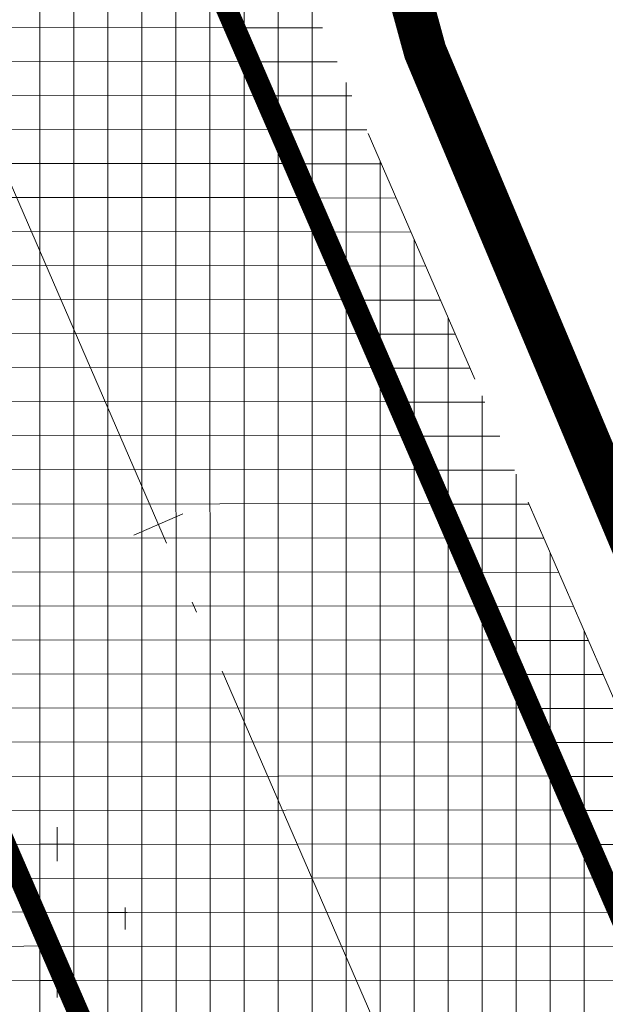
# Model space of a CAD drawing. Header units: metres. Extents: x 6467369 to 7543668, y 5829073 to 6004987.
# Tile 13 of 256: x 7543473.42 to 7543478.89, y 5829317.56 to 5829326.74. Entities that reach past the tile are written whole.
import ezdxf

# ---------------------------------------------------------------- set-up
doc = ezdxf.new("R2010")
doc.units = ezdxf.units.M
for name, pattern in [('1', [0]), ('ACAD_ISO04W100', [30, 24, -3, 0, -3]), ('GDE', [0]), ('HIDDEN', [0.375, 0.25, -0.125]), ('PHANTOM2', [1.25, 0.625, -0.125, 0.125, -0.125, 0.125, -0.125])]:
    doc.linetypes.add(name, pattern=pattern)
doc.layers.get('0').update_dxf_attribs({"lineweight": 0})
for name, color, linetype, lineweight in [('_D-krawędź pobocza', 253, 'HIDDEN', 15), ('_D-krawężnik wyniesiony BET', 7, 'Continuous', 30), ('_D-kreskowanie jezdni', 254, 'Continuous', 13), ('_D-kreskowanie pobocze', 32, '1', 13), ('_D-kreskowanie zakrzaczenia', 240, 'Continuous', 9), ('_D-kreskowanie zjazd MB', 4, '1', 13), ('_D-linia rozgraniczająca inw.', 6, 'GDE', 18), ('C-DROGI-SYTUACJA-ETYKIETY', 7, 'Continuous', 0), ('C-ROAD', 7, 'Continuous', 0)]:
    doc.layers.add(name, color=color, linetype=linetype, lineweight=lineweight)
pattern_1 = [(0, (0, 0), (0, 0.3175), []), (90, (0, 0), (-0.3175, 1.944126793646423e-17), [])]
pattern_2 = [(0, (0, 0), (0.635, 0.635), [0.3175, -0.9525000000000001]), (90, (0.15875, -0.15875), (-0.635, 0.635), [0.3175, -0.9525000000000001])]

# ---------------------------------------------------------------- blocks, each defined once
blk = doc.blocks.new('AeccTickLine')
blk.add_line((0, -0.5), (0, 0.5))

msp = doc.modelspace()

# ---------------------------------------------------------------- hatches: boundary and pattern name
at = {"layer": '_D-kreskowanie jezdni', "ltscale": 0.01, "transparency": 33554610}
h = msp.add_hatch(dxfattribs=at)
h.set_pattern_fill('ANSI37', color=256, scale=0.1, angle=45)
h.set_pattern_definition([(90, (0, 0), (-0.3175000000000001, 0), []), (180, (0, 0), (-5.551115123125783e-17, -0.3175), [])])
h.paths.add_polyline_path([(7543409.745953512, 5829462.258406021), (7543409.598435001, 5829462.545231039), (7543409.450966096, 5829462.831984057), (7543409.303556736, 5829463.118670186), (7543409.156216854, 5829463.405294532), (7543409.008956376, 5829463.691862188), (7543408.861785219, 5829463.978378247), (7543408.714713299, 5829464.264847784), (7543408.567750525, 5829464.551275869), (7543408.420906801, 5829464.837667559), (7543408.27419203, 5829465.124027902), (7543408.127616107, 5829465.410361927), (7543407.981188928, 5829465.696674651), (7543407.834920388, 5829465.982971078), (7543407.613271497, 5829466.417295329), (7543407.322111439, 5829466.989247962), (7543407.031696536, 5829467.561355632), (7543406.742125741, 5829468.13361888), (7543406.453492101, 5829468.706049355), (7543406.165881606, 5829469.278672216), (7543405.879380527, 5829469.851511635), (7543405.594071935, 5829470.424597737), (7543405.382212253, 5829470.852267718), (7543405.380675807, 5829470.855377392, -0.01973386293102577), (7543395.809390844, 5829492.289613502), (7543395.632383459, 5829492.732808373), (7543395.396215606, 5829493.327661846), (7543395.161067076, 5829493.923258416), (7543394.92686042, 5829494.519555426), (7543394.69351772, 5829495.116510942), (7543394.460964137, 5829495.714074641), (7543394.229125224, 5829496.312194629), (7543393.997930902, 5829496.910807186), (7543393.822919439, 5829497.365403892), (7543393.707589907, 5829497.665409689), (7543393.592364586, 5829497.965548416), (7543393.477233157, 5829498.265816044), (7543393.362185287, 5829498.566208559), (7543393.247210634, 5829498.86672195), (7543393.132298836, 5829499.167352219), (7543393.017439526, 5829499.468095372), (7543392.90262232, 5829499.76894742), (7543392.787836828, 5829500.06990438), (7543392.673072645, 5829500.370962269), (7543392.558319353, 5829500.67211711), (7543392.443566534, 5829500.973364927), (7543392.328803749, 5829501.27470174), (7543392.214020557, 5829501.576123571), (7543388.522689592, 5829511.269764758), (7543383.791993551, 5829509.642775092), (7543387.541343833, 5829499.796771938), (7543387.656157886, 5829499.495269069), (7543387.771013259, 5829499.193689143), (7543387.885920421, 5829498.892036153), (7543388.00088985, 5829498.590314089), (7543388.115932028, 5829498.288526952), (7543388.231057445, 5829497.98667875), (7543388.346276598, 5829497.684773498), (7543388.46159999, 5829497.382815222), (7543388.577038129, 5829497.080807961), (7543388.692601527, 5829496.778755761), (7543388.808300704, 5829496.476662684), (7543388.92414618, 5829496.174532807), (7543389.040148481, 5829495.872370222), (7543389.156318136, 5829495.570179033), (7543389.272665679, 5829495.267963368), (7543389.389201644, 5829494.965727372), (7543389.505936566, 5829494.663475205), (7543389.622880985, 5829494.361211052), (7543389.740045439, 5829494.05893912), (7543389.857440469, 5829493.756663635), (7543389.975076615, 5829493.454388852), (7543390.092964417, 5829493.15211905), (7543390.211114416, 5829492.849858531), (7543390.329537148, 5829492.547611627), (7543390.44824315, 5829492.245382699), (7543390.567242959, 5829491.943176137), (7543390.686547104, 5829491.64099636), (7543390.806166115, 5829491.338847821), (7543390.926110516, 5829491.036735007), (7543391.044985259, 5829490.738192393, 0.02000586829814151), (7543400.899151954, 5829468.63818458), (7543400.900687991, 5829468.635075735), (7543401.045016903, 5829468.34372653), (7543401.189600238, 5829468.052600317), (7543401.334427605, 5829467.761692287), (7543401.479488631, 5829467.470997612), (7543401.62477297, 5829467.18051143), (7543401.770270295, 5829466.890228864), (7543401.915970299, 5829466.600145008), (7543402.061862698, 5829466.310254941), (7543402.207937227, 5829466.020553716), (7543402.35418364, 5829465.73103637), (7543402.500591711, 5829465.44169792), (7543402.647151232, 5829465.152533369), (7543402.793852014, 5829464.863537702), (7543402.940683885, 5829464.574705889), (7543403.087636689, 5829464.286032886), (7543403.234700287, 5829463.997513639), (7543403.381864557, 5829463.709143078), (7543403.529119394, 5829463.420916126), (7543403.676454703, 5829463.132827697), (7543403.823860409, 5829462.844872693), (7543403.971326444, 5829462.55704601), (7543404.118842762, 5829462.269342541), (7543404.266399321, 5829461.981757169), (7543404.413986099, 5829461.694284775), (7543404.561593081, 5829461.406920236), (7543404.709210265, 5829461.119658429), (7543404.856827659, 5829460.832494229), (7543405.004435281, 5829460.545422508), (7543405.152023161, 5829460.258438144), (7543405.299581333, 5829459.971536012), (7543443.377905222, 5829385.935670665), (7543443.49591691, 5829385.706216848), (7543443.613882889, 5829385.476833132), (7543443.731795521, 5829385.247515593), (7543443.849647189, 5829385.018260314), (7543443.967430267, 5829384.789063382), (7543444.085137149, 5829384.55992089), (7543444.202760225, 5829384.330828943), (7543444.320291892, 5829384.101783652), (7543444.437724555, 5829383.872781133), (7543444.555050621, 5829383.643817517), (7543444.672262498, 5829383.414888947), (7543444.789352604, 5829383.185991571), (7543444.906313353, 5829382.957121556), (7543445.02313717, 5829382.728275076), (7543445.200018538, 5829382.381382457), (7543445.432538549, 5829381.924208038), (7543445.664418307, 5829381.466974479), (7543445.895585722, 5829381.009674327), (7543446.125972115, 5829380.552293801), (7543446.355510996, 5829380.09481519), (7543446.584138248, 5829379.637216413), (7543446.811788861, 5829379.179477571), (7543446.868745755, 5829379.064387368, -0.007950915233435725), (7543450.250869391, 5829371.957176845), (7543454.925274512, 5829373.75727092, 0.008251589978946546), (7543451.348885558, 5829381.284375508), (7543451.347654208, 5829381.286863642), (7543451.231868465, 5829381.520239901), (7543451.115894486, 5829381.753429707), (7543450.999740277, 5829381.986436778), (7543450.883413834, 5829382.219264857), (7543450.76692313, 5829382.4519177), (7543450.650276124, 5829382.684399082), (7543450.533480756, 5829382.916712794), (7543450.416544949, 5829383.148862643), (7543450.29947661, 5829383.380852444), (7543450.182283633, 5829383.612686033), (7543450.06497389, 5829383.844367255), (7543449.947555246, 5829384.075899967), (7543449.830035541, 5829384.307288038), (7543449.712422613, 5829384.538535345), (7543449.594724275, 5829384.769645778), (7543449.476948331, 5829385.000623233), (7543449.359102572, 5829385.231471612), (7543449.241194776, 5829385.462194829), (7543449.123232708, 5829385.692796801), (7543449.00522412, 5829385.923281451), (7543448.887176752, 5829386.153652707), (7543448.769098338, 5829386.3839145), (7543448.650996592, 5829386.614070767), (7543448.532879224, 5829386.84412544), (7543448.414753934, 5829387.074082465), (7543448.296628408, 5829387.303945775), (7543448.178510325, 5829387.533719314), (7543448.060407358, 5829387.763407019), (7543447.942327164, 5829387.993012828), (7543447.824277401, 5829388.222540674)])
h.paths.add_polyline_path([(7543458.309081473, 5829366.087622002), (7543458.206268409, 5829366.324367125), (7543458.1034143, 5829366.56118518), (7543458.00051125, 5829366.798072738), (7543457.897551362, 5829367.035026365), (7543457.794526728, 5829367.272042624), (7543457.691429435, 5829367.509118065), (7543457.588251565, 5829367.746249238), (7543457.484985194, 5829367.98343268), (7543457.38162239, 5829368.220664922), (7543457.278155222, 5829368.457942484), (7543457.174575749, 5829368.695261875), (7543457.070876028, 5829368.932619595), (7543456.967048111, 5829369.170012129), (7543456.863084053, 5829369.407435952), (7543456.758975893, 5829369.644887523), (7543456.654715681, 5829369.882363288), (7543456.550295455, 5829370.119859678), (7543456.445707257, 5829370.357373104), (7543456.340943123, 5829370.594899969), (7543456.235995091, 5829370.832436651), (7543456.130855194, 5829371.069979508), (7543456.025515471, 5829371.307524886), (7543455.919967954, 5829371.545069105), (7543455.814204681, 5829371.782608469), (7543455.708217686, 5829372.020139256), (7543455.601999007, 5829372.257657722), (7543455.495540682, 5829372.495160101), (7543455.388834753, 5829372.732642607), (7543455.281873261, 5829372.970101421), (7543455.175899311, 5829373.204762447, 0.0006006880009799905), (7543454.925274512, 5829373.75727092), (7543450.250869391, 5829371.957176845, -0.0006403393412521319), (7543450.51339584, 5829371.380154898), (7543450.670621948, 5829371.032929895), (7543450.880581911, 5829370.566810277), (7543451.089814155, 5829370.100025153), (7543451.298376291, 5829369.63260994), (7543451.506325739, 5829369.164600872), (7543451.713718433, 5829368.696037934), (7543451.920607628, 5829368.226967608), (7543452.127044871, 5829367.757440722), (7543452.28339967, 5829367.400824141), (7543452.386462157, 5829367.165459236), (7543452.489456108, 5829366.929973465), (7543452.592389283, 5829366.694370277), (7543452.695269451, 5829366.458653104), (7543452.798104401, 5829366.22282538), (7543452.900901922, 5829365.98689053), (7543453.003669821, 5829365.750851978), (7543453.106415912, 5829365.514713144), (7543453.209148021, 5829365.278477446), (7543453.311873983, 5829365.042148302), (7543453.414601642, 5829364.805729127), (7543453.517338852, 5829364.569223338), (7543453.620093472, 5829364.33263435), (7543453.722873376, 5829364.095965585), (7543482.827848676, 5829297.07563406), (7543482.964939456, 5829296.759961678), (7543483.102103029, 5829296.444169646), (7543483.239356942, 5829296.128265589), (7543483.37671876, 5829295.812257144), (7543483.514206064, 5829295.496151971), (7543483.651836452, 5829295.179957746), (7543483.789627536, 5829294.863682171), (7543483.927596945, 5829294.547332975), (7543484.065762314, 5829294.230917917), (7543484.204141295, 5829293.914444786), (7543484.342751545, 5829293.59792141), (7543484.481610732, 5829293.281355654), (7543484.620736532, 5829292.964755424), (7543484.760146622, 5829292.648128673), (7543484.899858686, 5829292.331483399), (7543485.039890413, 5829292.01482765), (7543485.180259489, 5829291.69816953), (7543485.320983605, 5829291.381517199), (7543485.462080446, 5829291.064878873), (7543485.603567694, 5829290.748262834), (7543485.745463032, 5829290.431677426), (7543485.887784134, 5829290.115131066), (7543486.030548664, 5829289.798632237), (7543486.173774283, 5829289.482189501), (7543486.317478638, 5829289.165811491), (7543486.461679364, 5829288.849506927), (7543486.606394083, 5829288.533284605), (7543486.751640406, 5829288.217153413), (7543486.897435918, 5829287.901122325), (7543487.042095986, 5829287.588874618, 0.02273060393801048), (7543495.541139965, 5829271.266797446), (7543495.54299273, 5829271.263596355), (7543495.717909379, 5829270.962543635), (7543495.893240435, 5829270.661892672), (7543496.068968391, 5829270.361634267), (7543496.245075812, 5829270.061759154), (7543496.421545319, 5829269.762258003), (7543496.598359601, 5829269.463121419), (7543496.775501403, 5829269.164339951), (7543496.952953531, 5829268.865904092), (7543497.130698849, 5829268.567804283), (7543497.308720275, 5829268.270030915), (7543497.487000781, 5829267.972574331), (7543497.665523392, 5829267.675424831), (7543497.844271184, 5829267.378572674), (7543498.023227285, 5829267.082008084), (7543498.202374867, 5829266.785721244), (7543498.38169715, 5829266.489702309), (7543498.561177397, 5829266.193941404), (7543498.740798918, 5829265.898428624), (7543498.920545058, 5829265.603154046), (7543499.100399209, 5829265.308107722), (7543499.280344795, 5829265.013279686), (7543499.46036528, 5829264.718659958), (7543499.640444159, 5829264.424238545), (7543499.820564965, 5829264.130005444), (7543500.000711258, 5829263.835950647), (7543500.18086663, 5829263.542064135), (7543500.3610147, 5829263.248335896), (7543500.541139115, 5829262.954755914), (7543500.721223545, 5829262.66131418), (7543500.901251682, 5829262.368000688), (7543536.326194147, 5829204.652589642), (7543539.961566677, 5829208.287962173), (7543505.162580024, 5829264.983546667), (7543504.982624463, 5829265.276741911), (7543504.802757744, 5829265.569828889), (7543504.622996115, 5829265.862817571), (7543504.443355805, 5829266.155717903), (7543504.263853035, 5829266.44853982), (7543504.084504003, 5829266.741293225), (7543503.905324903, 5829267.033988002), (7543503.726331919, 5829267.326634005), (7543503.453479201, 5829267.773182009), (7543503.097623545, 5829268.356954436), (7543502.742559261, 5829268.941105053), (7543502.388509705, 5829269.52555757), (7543502.035656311, 5829270.110303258), (7543501.684158, 5829270.695369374), (7543501.334163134, 5829271.280799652), (7543500.98581472, 5829271.866645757), (7543500.639250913, 5829272.452966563), (7543500.294607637, 5829273.039823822), (7543499.952020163, 5829273.627279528), (7543499.866452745, 5829273.775117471, -0.02229541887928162), (7543491.722217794, 5829289.382629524), (7543491.508339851, 5829289.8422757), (7543491.223463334, 5829290.45978346), (7543490.940255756, 5829291.078632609), (7543490.65858889, 5829291.698747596), (7543490.378334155, 5829292.320052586), (7543490.099364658, 5829292.942466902), (7543489.821554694, 5829293.565906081), (7543489.544784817, 5829294.190270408), (7543489.268941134, 5829294.815446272), (7543488.993926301, 5829295.441281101), (7543488.719675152, 5829296.067547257), (7543488.510260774, 5829296.547131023), (7543488.373123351, 5829296.86157259), (7543488.236052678, 5829297.176194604), (7543488.099031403, 5829297.490989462), (7543487.962042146, 5829297.805949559), (7543487.825067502, 5829298.121067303), (7543487.688090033, 5829298.4363351), (7543487.551092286, 5829298.751745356), (7543487.414056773, 5829299.067290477)])
at = {"layer": '_D-kreskowanie pobocze', "ltscale": 0.01, "transparency": 33554623}
h = msp.add_hatch(dxfattribs=at)
h.set_pattern_fill('NET', color=256, scale=0.1)
h.set_pattern_definition(pattern_1)
h.paths.add_polyline_path([(7543492.402208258, 5829289.699035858), (7543492.259095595, 5829290.006600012), (7543492.116690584, 5829290.313980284), (7543491.974704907, 5829290.62175313), (7543491.833122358, 5829290.929910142), (7543491.691926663, 5829291.238442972), (7543491.551101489, 5829291.547343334), (7543491.410630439, 5829291.85660301), (7543491.270497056, 5829292.166213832), (7543491.130684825, 5829292.476167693), (7543490.991177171, 5829292.786456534), (7543490.851957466, 5829293.097072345), (7543490.713009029, 5829293.408007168), (7543490.574467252, 5829293.718910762), (7543490.436002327, 5829294.030478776), (7543490.297758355, 5829294.342342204), (7543490.159718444, 5829294.654493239), (7543490.021865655, 5829294.966924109), (7543489.884183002, 5829295.279627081), (7543489.746653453, 5829295.592594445), (7543489.609259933, 5829295.905818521), (7543489.471985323, 5829296.21929164), (7543489.334812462, 5829296.533006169), (7543489.197724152, 5829296.846954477), (7543489.060703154, 5829297.161128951), (7543488.92373219, 5829297.475521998), (7543488.786793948, 5829297.790126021), (7543488.649871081, 5829298.104933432), (7543488.512946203, 5829298.419936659), (7543488.376001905, 5829298.7351281), (7543488.239020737, 5829299.050500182), (7543488.101987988, 5829299.36603894), (7543458.997011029, 5829366.386374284), (7543458.894188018, 5829366.62314231), (7543458.791314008, 5829366.860006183), (7543458.688381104, 5829367.096962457), (7543458.585381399, 5829367.334007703), (7543458.482306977, 5829367.571138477), (7543458.379149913, 5829367.808351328), (7543458.275902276, 5829368.045642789), (7543458.172556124, 5829368.283009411), (7543458.06910351, 5829368.520447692), (7543457.96553648, 5829368.75795416), (7543457.861847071, 5829368.995525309), (7543457.758027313, 5829369.233157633), (7543457.654069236, 5829369.470847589), (7543457.549964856, 5829369.70859166), (7543457.445706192, 5829369.946386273), (7543457.341285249, 5829370.184227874), (7543457.236694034, 5829370.422112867), (7543457.13192455, 5829370.660037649), (7543457.026968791, 5829370.897998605), (7543456.921818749, 5829371.135992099), (7543456.816466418, 5829371.374014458), (7543456.710903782, 5829371.612062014), (7543456.605122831, 5829371.850131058), (7543456.499115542, 5829372.088217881), (7543456.3928739, 5829372.326318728), (7543456.286389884, 5829372.564429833), (7543456.179655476, 5829372.802547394), (7543456.072662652, 5829373.040667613), (7543455.965403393, 5829373.278786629), (7543455.857869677, 5829373.516900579), (7543455.750215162, 5829373.754649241, 0.0002955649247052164), (7543455.626406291, 5829374.027273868), (7543454.925274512, 5829373.75727092, -0.0003396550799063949), (7543455.067151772, 5829373.444932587), (7543455.174648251, 5829373.207532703), (7543455.281873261, 5829372.970101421), (7543455.388834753, 5829372.732642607), (7543455.495540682, 5829372.495160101), (7543455.601999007, 5829372.257657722), (7543455.708217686, 5829372.020139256), (7543455.814204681, 5829371.782608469), (7543455.919967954, 5829371.545069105), (7543456.025515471, 5829371.307524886), (7543456.130855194, 5829371.069979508), (7543456.235995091, 5829370.832436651), (7543456.340943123, 5829370.594899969), (7543456.445707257, 5829370.357373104), (7543456.550295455, 5829370.119859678), (7543456.654715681, 5829369.882363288), (7543456.758975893, 5829369.644887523), (7543456.863084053, 5829369.407435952), (7543456.967048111, 5829369.170012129), (7543457.070876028, 5829368.932619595), (7543457.174575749, 5829368.695261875), (7543457.278155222, 5829368.457942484), (7543457.38162239, 5829368.220664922), (7543457.484985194, 5829367.98343268), (7543457.588251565, 5829367.746249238), (7543457.691429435, 5829367.509118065), (7543457.794526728, 5829367.272042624), (7543457.897551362, 5829367.035026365), (7543458.00051125, 5829366.798072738), (7543458.1034143, 5829366.56118518), (7543458.206268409, 5829366.324367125), (7543458.309081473, 5829366.087622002), (7543487.414056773, 5829299.067290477), (7543487.551092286, 5829298.751745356), (7543487.688090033, 5829298.4363351), (7543487.825067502, 5829298.121067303), (7543487.962042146, 5829297.805949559), (7543488.099031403, 5829297.490989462), (7543488.236052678, 5829297.176194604), (7543488.373123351, 5829296.86157259), (7543488.510260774, 5829296.547131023), (7543488.647482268, 5829296.232877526), (7543488.784805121, 5829295.918819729), (7543488.922246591, 5829295.604965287), (7543489.059823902, 5829295.291321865), (7543489.197554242, 5829294.977897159), (7543489.335454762, 5829294.664698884), (7543489.473542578, 5829294.351734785), (7543489.611834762, 5829294.039012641), (7543489.750348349, 5829293.726540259), (7543489.889100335, 5829293.41432549), (7543490.028107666, 5829293.102376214), (7543490.16738725, 5829292.790700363), (7543490.306955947, 5829292.479305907), (7543490.446830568, 5829292.168200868), (7543490.587027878, 5829291.857393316), (7543490.727564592, 5829291.546891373), (7543490.868457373, 5829291.236703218), (7543491.009722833, 5829290.926837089), (7543491.151377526, 5829290.617301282), (7543491.293437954, 5829290.308104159), (7543491.435920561, 5829289.999254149), (7543491.578841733, 5829289.690759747), (7543491.722217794, 5829289.382629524, 0.02186969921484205), (7543499.698060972, 5829274.066054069), (7543499.868306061, 5829273.771915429), (7543500.039110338, 5829273.477940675), (7543500.210457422, 5829273.184121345), (7543500.382330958, 5829272.890448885), (7543500.554714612, 5829272.596914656), (7543500.727592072, 5829272.303509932), (7543500.900947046, 5829272.010225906), (7543501.074763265, 5829271.717053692), (7543501.24902447, 5829271.423984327), (7543501.423714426, 5829271.131008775), (7543501.598816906, 5829270.838117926), (7543501.774315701, 5829270.545302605), (7543501.950194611, 5829270.252553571), (7543502.126437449, 5829269.959861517), (7543502.303028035, 5829269.667217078), (7543502.479950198, 5829269.37461083), (7543502.657187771, 5829269.082033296), (7543502.834724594, 5829268.789474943), (7543503.012544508, 5829268.496926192), (7543503.190631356, 5829268.204377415), (7543503.36896898, 5829267.911818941), (7543503.547541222, 5829267.619241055), (7543503.726331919, 5829267.326634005), (7543503.905324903, 5829267.033988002), (7543504.084504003, 5829266.741293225), (7543504.263853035, 5829266.44853982), (7543504.443355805, 5829266.155717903), (7543504.622996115, 5829265.862817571), (7543504.802757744, 5829265.569828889), (7543504.982624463, 5829265.276741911), (7543505.162580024, 5829264.983546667), (7543539.961566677, 5829208.287962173), (7543540.506872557, 5829208.833268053), (7543505.801782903, 5829265.375872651), (7543505.621849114, 5829265.669032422), (7543505.442025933, 5829265.962048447), (7543505.262329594, 5829266.254930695), (7543505.082776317, 5829266.547689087), (7543504.903382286, 5829266.840333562), (7543504.724163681, 5829267.132873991), (7543504.545136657, 5829267.42532024), (7543504.366317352, 5829267.717682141), (7543504.187721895, 5829268.009969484), (7543504.009366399, 5829268.302192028), (7543503.831266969, 5829268.594359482), (7543503.653439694, 5829268.886481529), (7543503.475900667, 5829269.17856779), (7543503.298665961, 5829269.470627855), (7543503.121751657, 5829269.762671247), (7543502.945173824, 5829270.054707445), (7543502.768948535, 5829270.346745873), (7543502.593091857, 5829270.638795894), (7543502.417416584, 5829270.931205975), (7543502.242335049, 5829271.223325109), (7543502.067670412, 5829271.515483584), (7543501.893438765, 5829271.8076905), (7543501.719656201, 5829272.099954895), (7543501.546338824, 5829272.392285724), (7543501.373502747, 5829272.68469187), (7543501.201164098, 5829272.977182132), (7543501.029339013, 5829273.269765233), (7543500.858043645, 5829273.562449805), (7543500.687294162, 5829273.855244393), (7543500.517106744, 5829274.148157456), (7543500.34749391, 5829274.441203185, -0.02186969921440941)])
h.paths.add_polyline_path([(7543487.190744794, 5829287.26939682), (7543487.043798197, 5829287.585200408), (7543486.897435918, 5829287.901122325), (7543486.751640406, 5829288.217153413), (7543486.606394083, 5829288.533284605), (7543486.461679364, 5829288.849506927), (7543486.317478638, 5829289.165811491), (7543486.173774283, 5829289.482189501), (7543486.030548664, 5829289.798632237), (7543485.887784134, 5829290.115131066), (7543485.745463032, 5829290.431677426), (7543485.603567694, 5829290.748262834), (7543485.462080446, 5829291.064878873), (7543485.320983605, 5829291.381517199), (7543485.180259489, 5829291.69816953), (7543485.039890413, 5829292.01482765), (7543484.899858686, 5829292.331483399), (7543484.760146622, 5829292.648128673), (7543484.620736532, 5829292.964755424), (7543484.481610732, 5829293.281355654), (7543484.342751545, 5829293.59792141), (7543484.204141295, 5829293.914444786), (7543484.065762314, 5829294.230917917), (7543483.927596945, 5829294.547332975), (7543483.789627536, 5829294.863682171), (7543483.651836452, 5829295.179957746), (7543483.514206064, 5829295.496151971), (7543483.37671876, 5829295.812257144), (7543483.239356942, 5829296.128265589), (7543483.102103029, 5829296.444169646), (7543482.964939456, 5829296.759961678), (7543482.827848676, 5829297.07563406), (7543453.722873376, 5829364.095965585), (7543453.620093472, 5829364.33263435), (7543453.517338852, 5829364.569223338), (7543453.414601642, 5829364.805729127), (7543453.311873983, 5829365.042148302), (7543453.209148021, 5829365.278477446), (7543453.106415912, 5829365.514713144), (7543453.003669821, 5829365.750851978), (7543452.900901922, 5829365.98689053), (7543452.798104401, 5829366.22282538), (7543452.695269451, 5829366.458653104), (7543452.592389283, 5829366.694370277), (7543452.489456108, 5829366.929973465), (7543452.386462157, 5829367.165459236), (7543452.28339967, 5829367.400824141), (7543452.180260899, 5829367.636064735), (7543452.077038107, 5829367.871177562), (7543451.973723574, 5829368.106159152), (7543451.870309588, 5829368.341006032), (7543451.766788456, 5829368.57571472), (7543451.663152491, 5829368.81028172), (7543451.559394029, 5829369.044703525), (7543451.455505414, 5829369.278976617), (7543451.351479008, 5829369.513097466), (7543451.247307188, 5829369.747062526), (7543451.142982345, 5829369.980868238), (7543451.038496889, 5829370.214511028), (7543450.933843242, 5829370.447987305), (7543450.829013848, 5829370.681293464), (7543450.724001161, 5829370.914425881), (7543450.618797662, 5829371.147380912), (7543450.51339584, 5829371.380154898, 0.0006403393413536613), (7543450.250869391, 5829371.957176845), (7543449.549679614, 5829371.687151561, -0.0006861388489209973), (7543449.830174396, 5829371.070787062), (7543449.935267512, 5829370.838695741), (7543450.040173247, 5829370.606400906), (7543450.144899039, 5829370.373906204), (7543450.249452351, 5829370.141215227), (7543450.35384066, 5829369.908331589), (7543450.458071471, 5829369.675258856), (7543450.562152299, 5829369.4420006), (7543450.666090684, 5829369.208560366), (7543450.769894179, 5829368.974941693), (7543450.873570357, 5829368.741148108), (7543450.977126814, 5829368.507183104), (7543451.080571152, 5829368.273050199), (7543451.183910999, 5829368.038752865), (7543451.287153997, 5829367.804294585), (7543451.390307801, 5829367.56967883), (7543451.493380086, 5829367.334909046), (7543451.596378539, 5829367.099988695), (7543451.699310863, 5829366.864921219), (7543451.802184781, 5829366.629710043), (7543451.905008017, 5829366.394358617), (7543452.007788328, 5829366.158870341), (7543452.110533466, 5829365.923248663), (7543452.213251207, 5829365.687496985), (7543452.315949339, 5829365.451618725), (7543452.418635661, 5829365.215617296), (7543452.521317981, 5829364.979496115), (7543452.624004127, 5829364.743258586), (7543452.726701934, 5829364.506908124), (7543452.829419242, 5829364.270448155), (7543452.932163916, 5829364.033882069), (7543453.034942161, 5829363.797217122), (7543482.139920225, 5829296.776879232), (7543482.277027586, 5829296.461168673), (7543482.414224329, 5829296.145300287), (7543482.551528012, 5829295.829281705), (7543482.68895622, 5829295.513120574), (7543482.826526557, 5829295.196824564), (7543482.964256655, 5829294.880401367), (7543483.102164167, 5829294.563858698), (7543483.240266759, 5829294.247204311), (7543483.378582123, 5829293.93044598), (7543483.517127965, 5829293.613591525), (7543483.655922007, 5829293.296648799), (7543483.794981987, 5829292.979625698), (7543483.934325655, 5829292.662530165), (7543484.073970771, 5829292.345370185), (7543484.213935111, 5829292.028153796), (7543484.354236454, 5829291.71088909), (7543484.494892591, 5829291.393584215), (7543484.635921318, 5829291.076247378), (7543484.777179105, 5829290.759247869), (7543484.9189975, 5829290.441890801), (7543485.061241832, 5829290.124526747), (7543485.203929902, 5829289.807164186), (7543485.347079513, 5829289.489811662), (7543485.490708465, 5829289.172477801), (7543485.634834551, 5829288.855171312), (7543485.779475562, 5829288.53790098), (7543485.924649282, 5829288.220675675), (7543486.070373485, 5829287.90350437), (7543486.216665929, 5829287.586396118), (7543486.363544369, 5829287.269360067), (7543486.511023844, 5829286.952411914, 0.02186969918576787), (7543494.719394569, 5829271.189358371), (7543494.894192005, 5829270.887354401), (7543495.069725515, 5829270.585239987), (7543495.245654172, 5829270.283564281), (7543495.421960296, 5829269.982317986), (7543495.598626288, 5829269.68149174), (7543495.775634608, 5829269.381076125), (7543495.95296779, 5829269.081061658), (7543496.130608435, 5829268.781438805), (7543496.308539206, 5829268.482197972), (7543496.486742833, 5829268.183329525), (7543496.665202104, 5829267.88482378), (7543496.843899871, 5829267.586671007), (7543497.02301228, 5829267.288540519), (7543497.202125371, 5829266.991082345), (7543497.381425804, 5829266.693947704), (7543497.560896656, 5829266.39712672), (7543497.740521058, 5829266.100609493), (7543497.920282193, 5829265.804386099), (7543498.100163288, 5829265.508446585), (7543498.280147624, 5829265.212780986), (7543498.460218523, 5829264.917379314), (7543498.64035935, 5829264.622231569), (7543498.820553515, 5829264.327327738), (7543499.000784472, 5829264.032657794), (7543499.181035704, 5829263.738211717), (7543499.361290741, 5829263.443979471), (7543499.541533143, 5829263.149951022), (7543499.721746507, 5829262.856116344), (7543499.901914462, 5829262.562465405), (7543500.082020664, 5829262.268988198), (7543500.262052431, 5829261.975668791), (7543535.780888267, 5829204.107283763), (7543536.326194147, 5829204.652589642), (7543500.901251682, 5829262.368000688), (7543500.721223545, 5829262.66131418), (7543500.541139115, 5829262.954755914), (7543500.3610147, 5829263.248335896), (7543500.18086663, 5829263.542064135), (7543500.000711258, 5829263.835950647), (7543499.820564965, 5829264.130005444), (7543499.640444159, 5829264.424238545), (7543499.46036528, 5829264.718659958), (7543499.280344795, 5829265.013279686), (7543499.100399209, 5829265.308107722), (7543498.920545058, 5829265.603154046), (7543498.740798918, 5829265.898428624), (7543498.561177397, 5829266.193941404), (7543498.38169715, 5829266.489702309), (7543498.202374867, 5829266.785721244), (7543498.023227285, 5829267.082008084), (7543497.844271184, 5829267.378572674), (7543497.665523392, 5829267.675424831), (7543497.487000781, 5829267.972574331), (7543497.308720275, 5829268.270030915), (7543497.130698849, 5829268.567804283), (7543496.952953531, 5829268.865904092), (7543496.775501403, 5829269.164339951), (7543496.598359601, 5829269.463121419), (7543496.421545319, 5829269.762258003), (7543496.245075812, 5829270.061759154), (7543496.068968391, 5829270.361634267), (7543495.893240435, 5829270.661892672), (7543495.717909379, 5829270.962543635), (7543495.54299273, 5829271.263596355), (7543495.368508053, 5829271.565059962, -0.02186969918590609)])
at = {"layer": '_D-kreskowanie zakrzaczenia', "ltscale": 0.01, "transparency": 33554610}
h = msp.add_hatch(dxfattribs=at)
h.set_pattern_fill('CROSS', color=256, scale=0.1)
h.set_pattern_definition(pattern_2)
h.paths.add_polyline_path([(7543472.610000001, 5829322.61), (7543468.557346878, 5829334.297478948), (7543471.219999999, 5829324.400005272), (7543485.54, 5829290.36), (7543486.127822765, 5829290.865429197), (7543481.22, 5829302.67)])
at = {"layer": '_D-kreskowanie zakrzaczenia', "lineweight": 13, "ltscale": 0.01, "transparency": 33554610}
h = msp.add_hatch(dxfattribs=at)
h.set_pattern_fill('CROSS', color=256, scale=0.1)
h.set_pattern_definition(pattern_2)
h.paths.add_polyline_path([(7543471.22, 5829324.4), (7543468.793597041, 5829322.298306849), (7543483.3959, 5829288.5153), (7543485.540075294, 5829290.35982102)])
at = {"layer": '_D-kreskowanie zjazd MB', "ltscale": 0.01, "transparency": 33554623}
h = msp.add_hatch(dxfattribs=at)
h.set_pattern_fill('NET', color=256, scale=0.1)
h.set_pattern_definition(pattern_1)
h.paths.add_polyline_path([(7543607.890194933, 5829102.307134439), (7543606.114160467, 5829102.913716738), (7543609.116138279, 5829098.496677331), (7543609.706316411, 5829097.495972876), (7543609.734643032, 5829099.328863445)])
h.paths.add_polyline_path([(7543598.88609635, 5829104.943980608), (7543598.41019816, 5829102.880778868), (7543597.358725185, 5829102.22618034), (7543599.206249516, 5829099.253528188), (7543600.24228408, 5829099.898515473), (7543602.240566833, 5829099.375624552), (7543601.306752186, 5829101.076484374), (7543601.244312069, 5829101.187308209)])
h.paths.add_polyline_path([(7543400.239929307, 5829486.098307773), (7543400.036642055, 5829486.009607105), (7543398.073473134, 5829486.78958603, 0.005462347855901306), (7543400.672952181, 5829480.832010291), (7543401.43636068, 5829482.80168133), (7543401.71063289, 5829482.921354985)])
h.paths.add_polyline_path([(7543370.653668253, 5829564.087816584), (7543368.743778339, 5829565.067368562), (7543368.813099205, 5829564.829439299), (7543368.884702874, 5829564.584812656, 0.007592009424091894), (7543370.660324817, 5829558.856350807), (7543371.813068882, 5829560.781841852)])
h.paths.add_polyline_path([(7543341.948793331, 5829634.662205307), (7543341.082816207, 5829632.725692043), (7543339.915111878, 5829632.279635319), (7543341.164070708, 5829629.010063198), (7543342.331775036, 5829629.456119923), (7543344.268288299, 5829628.590142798)])
h.paths.add_polyline_path([(7543337.162949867, 5829664.779129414), (7543335.447696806, 5829665.730691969), (7543335.53898167, 5829665.486482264), (7543335.652881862, 5829665.182552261), (7543335.767068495, 5829664.878589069), (7543335.881525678, 5829664.57458692), (7543335.996237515, 5829664.270540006), (7543336.1111881, 5829663.966442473), (7543336.226361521, 5829663.66228844), (7543336.341741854, 5829663.35807198), (7543336.45731317, 5829663.05378714), (7543336.573059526, 5829662.749427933), (7543336.688964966, 5829662.444988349), (7543336.805013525, 5829662.140462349), (7543336.921189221, 5829661.835843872), (7543337.037476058, 5829661.531126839), (7543337.153858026, 5829661.22630515), (7543337.270319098, 5829660.921372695), (7543337.386843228, 5829660.616323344), (7543337.754498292, 5829659.653861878), (7543338.427254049, 5829661.515460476)])
h.paths.add_polyline_path([(7543320.419347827, 5829698.892872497), (7543319.348352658, 5829697.061760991), (7543317.257275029, 5829696.514068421), (7543318.155311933, 5829693.131219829), (7543320.235155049, 5829693.67596987), (7543322.066266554, 5829692.604974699)])
h.paths.add_polyline_path([(7543289.976127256, 5829840.216708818), (7543288.308818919, 5829841.223954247), (7543289.929596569, 5829835.03586248), (7543290.836677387, 5829836.82416891)])

# ---------------------------------------------------------------- linework, layer by layer
at = {"layer": '_D-krawędź pobocza', "ltscale": 10, "flags": 128}
msp.add_lwpolyline([(7543401.485681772, 5829480.85359905, 0.00874113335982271), (7543405.913071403, 5829471.470969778), (7543406.054442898, 5829471.18484269), (7543406.196160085, 5829470.898765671), (7543406.338377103, 5829470.612404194), (7543406.480754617, 5829470.326417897), (7543406.623450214, 5829470.040464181), (7543406.766454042, 5829469.754538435), (7543406.909756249, 5829469.468636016), (7543407.05334699, 5829469.182752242), (7543407.197216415, 5829468.896882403), (7543407.341354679, 5829468.611021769), (7543407.48575194, 5829468.325165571), (7543407.630398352, 5829468.039309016), (7543407.775284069, 5829467.753447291), (7543407.920399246, 5829467.467575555), (7543408.065734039, 5829467.181688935), (7543408.211278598, 5829466.895782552), (7543408.357023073, 5829466.609851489), (7543408.502957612, 5829466.323890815), (7543408.649072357, 5829466.037895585), (7543408.795357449, 5829465.751860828), (7543408.941803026, 5829465.465781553), (7543409.088399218, 5829465.179652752), (7543409.235136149, 5829464.893469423), (7543409.382003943, 5829464.607226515), (7543409.528992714, 5829464.320918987), (7543409.676092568, 5829464.034541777), (7543409.823293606, 5829463.748089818), (7543409.970585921, 5829463.46155802), (7543410.117959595, 5829463.174941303), (7543410.265404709, 5829462.888234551), (7543410.412911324, 5829462.601432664), (7543448.491233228, 5829388.565571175), (7543448.609284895, 5829388.336039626), (7543448.72737651, 5829388.106411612), (7543448.845502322, 5829387.876679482), (7543448.96365466, 5829387.646839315), (7543449.081825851, 5829387.416887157), (7543449.20000821, 5829387.186819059), (7543449.318194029, 5829386.956631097), (7543449.436375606, 5829386.726319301), (7543449.554545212, 5829386.495879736), (7543449.672695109, 5829386.265308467), (7543449.790817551, 5829386.034601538), (7543449.908904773, 5829385.803755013), (7543450.026948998, 5829385.572764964), (7543450.144942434, 5829385.341627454), (7543450.262877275, 5829385.110338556), (7543450.380745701, 5829384.878894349), (7543450.498539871, 5829384.647290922), (7543450.616251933, 5829384.415524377), (7543450.733874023, 5829384.183590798), (7543450.851398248, 5829383.951486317), (7543450.968816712, 5829383.719207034), (7543451.086121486, 5829383.486749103), (7543451.203304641, 5829383.25410865), (7543451.320358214, 5829383.021281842), (7543451.437274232, 5829382.788264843), (7543451.5540447, 5829382.55505384), (7543451.670661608, 5829382.321645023), (7543451.787116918, 5829382.08803462), (7543451.903402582, 5829381.854218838), (7543452.019510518, 5829381.620193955), (7543452.135432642, 5829381.385956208, -0.008335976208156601), (7543455.750215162, 5829373.754649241), (7543455.857869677, 5829373.516900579), (7543455.965403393, 5829373.278786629), (7543456.072662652, 5829373.040667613), (7543456.179655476, 5829372.802547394), (7543456.286389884, 5829372.564429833), (7543456.3928739, 5829372.326318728), (7543456.499115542, 5829372.088217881), (7543456.605122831, 5829371.850131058), (7543456.710903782, 5829371.612062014), (7543456.816466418, 5829371.374014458), (7543456.921818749, 5829371.135992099), (7543457.026968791, 5829370.897998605), (7543457.13192455, 5829370.660037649), (7543457.236694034, 5829370.422112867), (7543457.341285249, 5829370.184227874), (7543457.445706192, 5829369.946386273), (7543457.549964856, 5829369.70859166), (7543457.654069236, 5829369.470847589), (7543457.758027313, 5829369.233157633), (7543457.861847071, 5829368.995525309), (7543457.96553648, 5829368.75795416), (7543458.06910351, 5829368.520447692), (7543458.172556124, 5829368.283009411), (7543458.275902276, 5829368.045642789), (7543458.379149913, 5829367.808351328), (7543458.482306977, 5829367.571138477), (7543458.585381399, 5829367.334007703), (7543458.688381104, 5829367.096962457), (7543458.791314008, 5829366.860006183), (7543458.894188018, 5829366.62314231), (7543458.997011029, 5829366.386374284), (7543488.101987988, 5829299.36603894), (7543488.239020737, 5829299.050500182), (7543488.376001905, 5829298.7351281), (7543488.512946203, 5829298.419936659), (7543488.649871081, 5829298.104933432), (7543488.786793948, 5829297.790126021), (7543488.92373219, 5829297.475521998), (7543489.060703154, 5829297.161128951), (7543489.197724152, 5829296.846954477), (7543489.334812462, 5829296.533006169), (7543489.471985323, 5829296.21929164), (7543489.609259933, 5829295.905818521), (7543489.746653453, 5829295.592594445), (7543489.884183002, 5829295.279627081), (7543490.021865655, 5829294.966924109), (7543490.159718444, 5829294.654493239), (7543490.297758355, 5829294.342342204), (7543490.436002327, 5829294.030478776), (7543490.574467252, 5829293.718910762), (7543490.713009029, 5829293.408007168), (7543490.851957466, 5829293.097072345), (7543490.991177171, 5829292.786456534), (7543491.130684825, 5829292.476167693), (7543491.270497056, 5829292.166213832), (7543491.410630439, 5829291.85660301), (7543491.551101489, 5829291.547343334), (7543491.691926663, 5829291.238442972), (7543491.833122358, 5829290.929910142), (7543491.974704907, 5829290.62175313), (7543492.116690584, 5829290.313980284), (7543492.259095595, 5829290.006600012), (7543492.402208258, 5829289.699035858, 0.02186969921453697), (7543500.34749391, 5829274.441203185), (7543500.517106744, 5829274.148157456), (7543500.687294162, 5829273.855244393), (7543500.858043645, 5829273.562449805), (7543501.029339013, 5829273.269765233), (7543501.201164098, 5829272.977182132), (7543501.373502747, 5829272.68469187), (7543501.546338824, 5829272.392285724), (7543501.719656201, 5829272.099954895), (7543501.893438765, 5829271.8076905), (7543502.067670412, 5829271.515483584), (7543502.242335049, 5829271.223325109), (7543502.417416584, 5829270.931205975), (7543502.593091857, 5829270.638795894), (7543502.768948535, 5829270.346745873), (7543502.945173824, 5829270.054707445), (7543503.121751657, 5829269.762671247), (7543503.298665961, 5829269.470627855), (7543503.475900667, 5829269.17856779), (7543503.653439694, 5829268.886481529), (7543503.831266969, 5829268.594359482), (7543504.009366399, 5829268.302192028), (7543504.187721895, 5829268.009969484), (7543504.366317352, 5829267.717682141), (7543504.545136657, 5829267.42532024), (7543504.724163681, 5829267.132873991), (7543504.903382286, 5829266.840333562), (7543505.082776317, 5829266.547689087), (7543505.262329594, 5829266.254930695), (7543505.442025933, 5829265.962048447), (7543505.621849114, 5829265.669032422), (7543505.801782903, 5829265.375872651), (7543542.585620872, 5829205.446507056), (7543606.104826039, 5829104.259477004), (7543606.169702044, 5829104.166266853), (7543607.295101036, 5829102.510381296)], format="xyb", dxfattribs=at)
at = {"layer": '_D-krawężnik wyniesiony BET', "const_width": 0.2, "flags": 128}
msp.add_lwpolyline([(7543458.309081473, 5829366.087622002), (7543487.414056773, 5829299.067290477)], dxfattribs=at)
at = {"layer": '_D-krawężnik wyniesiony BET', "flags": 128}
msp.add_lwpolyline([(7543482.827848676, 5829297.07563406, 0.2, 0.2, 0), (7543453.722873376, 5829364.095965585, 0.2, 0.2, 0)], format="xyseb", dxfattribs=at)
at = {"layer": '_D-linia rozgraniczająca inw.', "color": 6, "linetype": 'PHANTOM2', "ltscale": 5, "transparency": 33554687, "const_width": 0.4, "flags": 128}
msp.add_lwpolyline([(7543414.108544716, 5829456.854019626), (7543418.284089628, 5829449.062327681), (7543418.995757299, 5829447.749250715), (7543440.117578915, 5829406.025652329), (7543440.776521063, 5829404.727735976), (7543462.555225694, 5829363.320198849), (7543463.236461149, 5829362.037873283), (7543472.651752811, 5829343.347522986), (7543476.549538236, 5829328.838537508), (7543477.20416412, 5829326.448161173), (7543490.587731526, 5829294.607261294), (7543606.962328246, 5829104.602690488), (7543619.761623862, 5829083.704011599), (7543604.318452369, 5829080.70185704), (7543604.132180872, 5829090.778507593), (7543487.699398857, 5829277.802938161), (7543483.120534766, 5829288.396245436), (7543468.498311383, 5829322.225338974), (7543453.932691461, 5829356.038813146), (7543446.289569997, 5829373.605909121), (7543432.737924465, 5829399.857373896), (7543410.791060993, 5829442.675997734), (7543392.522062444, 5829478.146339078), (7543387.963739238, 5829490.24833374), (7543378.444812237, 5829514.973620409), (7543362.68583508, 5829556.498115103), (7543360.51290282, 5829564.492714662), (7543348.230223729, 5829609.671392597), (7543334.610749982, 5829645.325948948), (7543329.863307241, 5829657.752910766), (7543318.460805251, 5829690.795585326), (7543316.511478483, 5829698.163569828), (7543276.050244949, 5829850.48702853), (7543280.235044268, 5829851.581669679), (7543286.624868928, 5829853.237332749), (7543290.085773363, 5829841.051657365), (7543305.980352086, 5829778.33549226), (7543333.535658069, 5829674.973105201), (7543356.755432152, 5829615.033683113), (7543368.639018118, 5829571.190453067), (7543369.35598669, 5829568.681063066), (7543386.033194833, 5829521.269000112), (7543386.771075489, 5829519.145105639), (7543395.728457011, 5829496.801631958), (7543396.445587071, 5829495.008812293)], close=True, dxfattribs=at)
at = {"layer": 'C-ROAD', "color": 7, "linetype": 'ACAD_ISO04W100', "lineweight": 15, "ltscale": 0.2, "flags": 128}
msp.add_lwpolyline([(7543489.456481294, 5829288.326013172), (7543489.311319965, 5829288.637980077), (7543489.16667824, 5829288.950188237), (7543489.02253918, 5829289.262628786), (7543488.878885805, 5829289.575292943), (7543488.735701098, 5829289.888172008), (7543488.592968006, 5829290.201257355), (7543488.450669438, 5829290.514540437), (7543488.308788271, 5829290.828012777), (7543488.167307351, 5829291.141665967), (7543488.026209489, 5829291.455491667), (7543487.885477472, 5829291.769481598), (7543487.745094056, 5829292.083627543), (7543487.60504197, 5829292.397921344), (7543487.465303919, 5829292.712354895), (7543487.325862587, 5829293.026920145), (7543487.186700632, 5829293.341609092), (7543487.047800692, 5829293.656413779), (7543486.909145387, 5829293.971326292), (7543486.770717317, 5829294.28633876), (7543486.632499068, 5829294.601443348), (7543486.494473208, 5829294.916632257), (7543486.356622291, 5829295.231897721), (7543486.21892886, 5829295.547231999), (7543486.081375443, 5829295.862627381), (7543485.943944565, 5829296.178076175), (7543485.806618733, 5829296.493570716), (7543485.669380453, 5829296.809103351), (7543485.532212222, 5829297.124666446), (7543485.395096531, 5829297.440252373), (7543485.258015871, 5829297.755853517), (7543485.120952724, 5829298.071462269), (7543456.015977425, 5829365.091793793), (7543455.913180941, 5829365.328500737), (7543455.810376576, 5829365.565204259), (7543455.707556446, 5829365.801900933), (7543455.604712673, 5829366.038587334), (7543455.501837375, 5829366.275260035), (7543455.398922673, 5829366.511915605), (7543455.295960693, 5829366.748550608), (7543455.192943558, 5829366.985161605), (7543455.089863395, 5829367.221745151), (7543454.986712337, 5829367.458297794), (7543454.883482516, 5829367.694816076), (7543454.780166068, 5829367.93129653), (7543454.676755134, 5829368.167735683), (7543454.573241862, 5829368.404130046), (7543454.469618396, 5829368.640476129), (7543454.365876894, 5829368.876770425), (7543454.262009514, 5829369.113009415), (7543454.158008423, 5829369.349189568), (7543454.053865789, 5829369.585307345), (7543453.949573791, 5829369.821359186), (7543453.845124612, 5829370.057341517), (7543453.740510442, 5829370.293250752), (7543453.635723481, 5829370.529083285), (7543453.530755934, 5829370.764835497), (7543453.425600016, 5829371.000503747), (7543453.320247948, 5829371.236084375), (7543453.214691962, 5829371.471573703), (7543453.1089243, 5829371.706968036), (7543453.002937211, 5829371.942263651), (7543452.896722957, 5829372.177456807), (7543452.790273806, 5829372.412543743, 0.008335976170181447), (7543449.222047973, 5829379.945578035), (7543449.107584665, 5829380.176868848), (7543448.992890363, 5829380.4080452), (7543448.877972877, 5829380.639110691), (7543448.762840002, 5829380.870068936), (7543448.647499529, 5829381.100923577), (7543448.531959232, 5829381.331678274), (7543448.41622688, 5829381.562336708), (7543448.300310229, 5829381.79290258), (7543448.184217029, 5829382.023379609), (7543448.06795502, 5829382.253771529), (7543447.951531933, 5829382.484082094), (7543447.834955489, 5829382.714315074), (7543447.718233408, 5829382.944474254), (7543447.601373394, 5829383.174563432), (7543447.484383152, 5829383.404586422), (7543447.367270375, 5829383.63454705), (7543447.250042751, 5829383.864449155), (7543447.132707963, 5829384.094296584), (7543447.01527369, 5829384.3240932), (7543446.897747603, 5829384.553842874), (7543446.78013737, 5829384.783549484), (7543446.662450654, 5829385.01321692), (7543446.544695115, 5829385.242849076), (7543446.426878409, 5829385.472449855), (7543446.309008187, 5829385.702023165), (7543446.191092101, 5829385.931572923), (7543446.073137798, 5829386.161103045), (7543445.955152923, 5829386.390617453), (7543445.837145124, 5829386.620120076), (7543445.719122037, 5829386.849614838), (7543445.601091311, 5829387.07910567), (7543407.522767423, 5829461.114971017), (7543407.375229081, 5829461.401834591), (7543407.227700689, 5829461.688703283), (7543407.080192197, 5829461.975582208), (7543406.93271356, 5829462.262476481), (7543406.785274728, 5829462.549391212), (7543406.637885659, 5829462.836331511), (7543406.49055631, 5829463.123302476), (7543406.343296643, 5829463.410309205), (7543406.196116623, 5829463.697356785), (7543406.049026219, 5829463.984450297), (7543405.902035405, 5829464.271594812), (7543405.755154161, 5829464.558795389), (7543405.608392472, 5829464.846057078), (7543405.461760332, 5829465.133384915), (7543405.315267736, 5829465.420783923), (7543405.168924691, 5829465.70825911), (7543405.022741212, 5829465.99581547), (7543404.876727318, 5829466.283457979), (7543404.730893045, 5829466.571191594), (7543404.585248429, 5829466.859021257), (7543404.439803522, 5829467.146951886), (7543404.294568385, 5829467.434988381), (7543404.14955309, 5829467.72313562), (7543404.004767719, 5829468.011398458), (7543403.860222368, 5829468.299781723), (7543403.715927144, 5829468.588290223), (7543403.571892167, 5829468.876928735), (7543403.42812757, 5829469.165702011), (7543403.284643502, 5829469.454614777), (7543403.141450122, 5829469.743671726), (7543402.998557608, 5829470.032877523)], format="xyb", dxfattribs=at)

# ---------------------------------------------------------------- block references
at = {"layer": 'C-DROGI-SYTUACJA-ETYKIETY', "color": 7, "linetype": 'Continuous', "lineweight": 30, "ltscale": 0.01, "xscale": 0.4999999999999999, "yscale": 0.4999999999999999, "zscale": 0.4999999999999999, "rotation": 113.4739003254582}
msp.add_blockref('AeccTickLine', (7543474.714495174, 5829322.034521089), dxfattribs=at)

doc.saveas('drawing.dxf')
